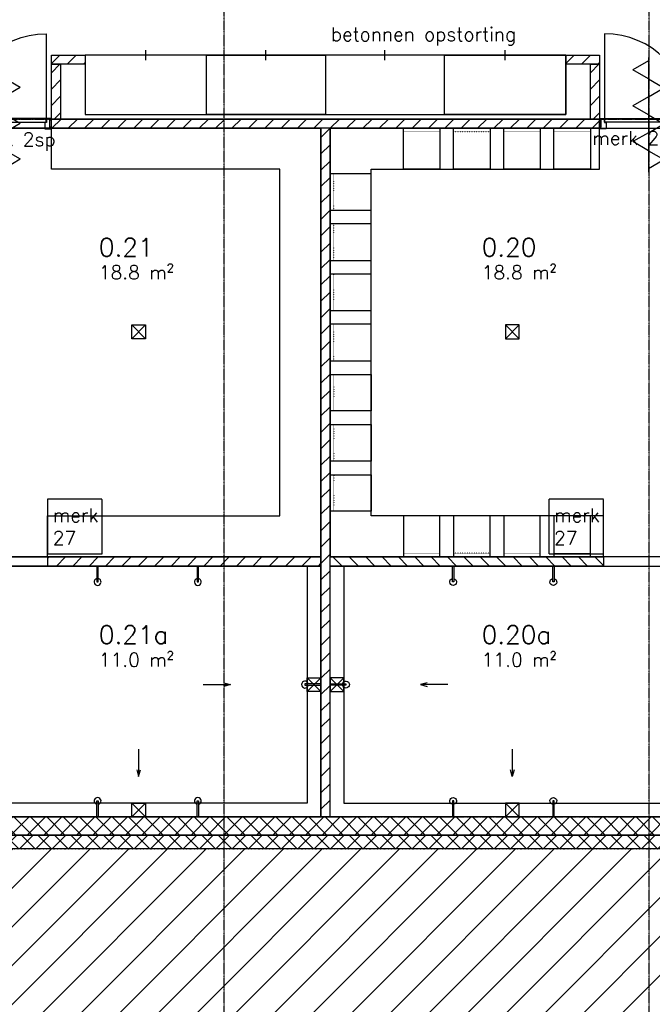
# Model space of a CAD drawing. Header units: millimetres. Extents: x -41560 to 117593, y -41642 to 17656.
# Tile 9 of 30: x -5203 to 1738, y -20560 to -9767. Entities that reach past the tile are written whole.
import ezdxf

# ---------------------------------------------------------------- set-up
doc = ezdxf.new("R2010")
doc.units = ezdxf.units.MM
doc.header["$LTSCALE"] = 0.5
for name, pattern in [('ACAD_ISO07W100', [3, 0, -3]), ('CENTER2', [28.575, 19.05, -3.175, 3.175, -3.175]), ('HIDDEN2', [4.7625, 3.175, -1.5875])]:
    doc.linetypes.add(name, pattern=pattern)
for name, color, linetype in [('arc. 9', 9, 'Continuous'), ('brandveiligheid', 9, 'Continuous'), ('detailaanduiding', 4, 'Continuous'), ('inrichting los', 7, 'ACAD_ISO07W100'), ('inrichting terrein', 7, 'ACAD_ISO07W100'), ('inrichting vast', 7, 'Continuous'), ('pen 0.05mm', 7, 'Continuous'), ('pen 0.10mm', 6, 'Continuous'), ('pen 0.15mm', 1, 'Continuous'), ('pen 0.20mm', 2, 'Continuous'), ('stramien', 9, 'CENTER2'), ('tekst 1.5mm', 210, 'Continuous'), ('tekst 2.0mm', 211, 'Continuous'), ('tekst 5.0mm', 201, 'Continuous')]:
    doc.layers.add(name, color=color, linetype=linetype)
doc.layers.add('hulplijn', color=140, linetype='Continuous', plot=False)
doc.layers.add('hulplijn opp', color=31, linetype='Continuous', plot=False)
doc.styles.add('1.5mm tekst', font='romans.shx', dxfattribs={"height": 1.5})
doc.styles.add('2.0mm tekst', font='romans.shx', dxfattribs={"height": 2})

# ---------------------------------------------------------------- blocks, each defined once
blk = doc.blocks.new('*U170')
at = {"layer": 'hulplijn'}
for points in [[(-5, -7), (-5, -107)], [(1039, -7), (1039, -107)]]:
    blk.add_lwpolyline(points, dxfattribs=at)
at = {"layer": 'pen 0.05mm'}
blk.add_lwpolyline([(982, -1042), (982, -112)], dxfattribs=at)
blk.add_arc((982, -112), 930, 180, 270, dxfattribs=at)
at = {"layer": 'pen 0.15mm'}
for points in [[(67, -69), (67, 0), (0, 0), (0, -17), (12, -17), (12, -97), (0, -97), (0, -114), (50, -114), (50, -69), (67, -69)], [(967, -69), (967, 0), (1034, 0), (1034, -17), (1022, -17), (1022, -97), (1034, -97), (1034, -114), (984, -114), (984, -69), (967, -69)]]:
    blk.add_lwpolyline(points, dxfattribs=at)
blk.add_lwpolyline([(982, -112), (52, -112), (52, -72), (982, -72)], close=True, dxfattribs=at)
blk = doc.blocks.new('kleedruimte XL')
at = {"layer": 'arc. 9'}
h = blk.add_hatch(dxfattribs=at)
h.set_pattern_fill('ANSI31', color=256, scale=40, style=0)
h.paths.add_polyline_path([(-3000, -4800), (0, -4800), (0, -4700), (-3000, -4700)])
at = {"layer": 'hulplijn'}
for points in [[(-4000, -4700), (0, -4700), (0, 0), (-4000, 0)], [(-4000, -7550), (0, -7550), (0, -4800), (-4000, -4800)]]:
    blk.add_lwpolyline(points, close=True, dxfattribs=at)
at = {"layer": 'pen 0.05mm'}
for p, q in [((-150, -6175), (0, -6025)), ((-150, -6025), (0, -6175)), ((-1293, -6100), (-993, -6100)), ((-2000, -6807), (-2000, -7107)), ((-2075, -7550), (-1925, -7400)), ((-2075, -7400), (-1925, -7550))]:
    blk.add_line(p, q, dxfattribs=at)
for points in [[(-2075, -2158), (-1925, -2158), (-1925, -2308), (-2075, -2308)], [(-4000, -7400), (-4000, -7550), (0, -7550), (0, -4800), (-150, -4800), (-150, -7400), (-3850, -7400), (-3850, -7400)], [(-2458, -4975), (-2443, -4975), (-2443, -4800), (-2458, -4800)], [(-1358, -4975), (-1343, -4975), (-1343, -4800), (-1358, -4800)], [(-150, -6025), (0, -6025), (0, -6175), (-150, -6175)], [(-175, -6092), (-175, -6108), (0, -6108), (0, -6092)], [(-2458, -7375), (-2443, -7375), (-2443, -7550), (-2458, -7550)], [(-2075, -7400), (-1925, -7400), (-1925, -7550), (-2075, -7550)], [(-1358, -7375), (-1343, -7375), (-1343, -7550), (-1358, -7550)]]:
    blk.add_lwpolyline(points, close=True, dxfattribs=at)
for points in [[(-1925, -2158), (-2075, -2308), (-2075, -2158), (-1925, -2308)], [(-1065, -6081), (-993, -6100), (-1065, -6119)], [(-2019, -7035), (-2000, -7107), (-1981, -7035)]]:
    blk.add_lwpolyline(points, dxfattribs=at)
for centre, start, end in [((-2450, -4975), 101.537, 78.463), ((-1350, -4975), 101.537, 78.463), ((-175, -6100), 11.537, 348.463), ((-2450, -7375), 281.537, 258.463), ((-1350, -7375), 281.537, 258.463)]:
    blk.add_arc(centre, 37.5, start, end, dxfattribs=at)
at = {"layer": 'pen 0.20mm'}
blk.add_lwpolyline([(-3000, -4800), (0, -4800), (0, -4700), (-3000, -4700)], close=True, dxfattribs=at)
at = {"layer": 'tekst 5.0mm', "xscale": -1, "rotation": 180}
blk.add_blockref('*U170', (-3995, -7), dxfattribs=at)
blk = doc.blocks.new('teamlockers_4x')
at = {"layer": 'pen 0.05mm'}
for points in [[(-2637, 0), (-1306, 0), (-1306, 650), (-2637, 650)], [(-1306, 650), (0, 650), (0, 0), (-1306, 0)], [(1306, 650), (0, 650), (0, 0), (1306, 0)], [(2637, 0), (1306, 0), (1306, 650), (2637, 650)]]:
    blk.add_lwpolyline(points, close=True, dxfattribs=at)
for points in [[(-1971.5, 595), (-1971.5, 705)], [(-653, 595), (-653, 705)], [(653, 595), (653, 705)], [(1971.5, 595), (1971.5, 705)]]:
    blk.add_lwpolyline(points, dxfattribs=at)
at = {"layer": 'pen 0.15mm'}
blk.add_lwpolyline([(-2637, 0), (2637, 0), (2637, 650), (-2637, 650)], close=True, dxfattribs=at)
blk = doc.blocks.new('*U158')
at = {"layer": 'tekst 1.5mm', "style": '1.5mm tekst'}
blk.add_attdef('OPPERVLAK', (0, -5), '', height=1.5, dxfattribs=at)
at = {"layer": 'tekst 2.0mm', "style": '2.0mm tekst'}
blk.add_attdef('RUIMTENUMMER', (0, -2.5), '', height=2, dxfattribs=at)
blk = doc.blocks.new('oppervlakte bgg-02')
at = {"layer": 'hulplijn opp'}
blk.add_lwpolyline([(-6118, 154), (-3288, 154), (-3288, -7333), (1212, -7333), (1212, -7696), (17562, -7696), (17562, -10156), (17212, -10156), (17212, -10856), (8612, -10856), (8612, -10856), (8612, -10856), (8612, -10856), (8612, -10956), (8612, -10956), (7212, -10956), (7212, -10156), (3702, -10156), (3702, -10856), (-13742, -10856)], dxfattribs=at)
for points in [[(-4398, -10956), (-398, -10956), (-398, -15656), (-4398, -15656)], [(-298, -10956), (3702, -10956), (3702, -15656), (-298, -15656)], [(-4398, -15756), (-1898, -15756), (-848, -15756), (-398, -15756), (-398, -18506), (-4398, -18506)], [(-298, -15756), (152, -15756), (1202, -15756), (3702, -15756), (3702, -18506), (-298, -18506)]]:
    blk.add_lwpolyline(points, close=True, dxfattribs=at)
at = {"xscale": 100, "yscale": 100, "zscale": 100}
for p, values in [((-2834, -12112), {'RUIMTENUMMER': '0.21', 'OPPERVLAK': '18.8 m²'}), ((1366, -12112), {'RUIMTENUMMER': '0.20', 'OPPERVLAK': '18.8 m²'}), ((-2834, -16359), {'RUIMTENUMMER': '0.21a', 'OPPERVLAK': '11.0 m²'}), ((1366, -16359), {'RUIMTENUMMER': '0.20a', 'OPPERVLAK': '11.0 m²'})]:
    blk.add_blockref('*U158', p, dxfattribs=at).add_auto_attribs(values)
blk = doc.blocks.new('1302-stramien-01')
at = {"layer": 'hulplijn'}
for points in [[(-350, 350), (42350, 350), (42350, -18810), (-350, -18810)], [(-200, 200), (42200, 200), (42200, -18660), (-200, -18660)], [(0, 0), (42000, 0), (42000, -18460), (0, -18460)]]:
    blk.add_lwpolyline(points, close=True, dxfattribs=at)
at = {"layer": 'stramien'}
for p, q in [((23330, -23329), (23330, 10339)), ((27990, -23329), (27990, 10339)), ((-13469, -10810), (52270, -10810)), ((-13469, -18460), (52270, -18460))]:
    blk.add_line(p, q, dxfattribs=at)
blk = doc.blocks.new('*U193')
at = {"layer": 'brandveiligheid'}
for p, q in [((3.15, 0), (4.13, 1.7)), ((5.12, 0), (4.13, 1.7)), ((7.08, 0), (8.07, 1.7)), ((9.05, 0), (8.07, 1.7)), ((11.02, 0), (12, 1.7)), ((12.99, 0), (12, 1.7)), ((0.79, 0), (13.38, 0)), ((0.79, 0), (13.38, 0)), ((3.15, 0), (2.16, -1.7)), ((5.12, 0), (6.1, -1.7)), ((7.08, 0), (6.1, -1.7)), ((9.05, 0), (10.03, -1.7)), ((1.18, 0), (2.16, -1.7)), ((11.02, 0), (10.03, -1.7))]:
    blk.add_line(p, q, dxfattribs=at)
blk = doc.blocks.new('zelfsluitend')
at = {"xscale": 100, "yscale": 100, "zscale": 100, "rotation": 270}
for p in [(20922, 8403), (27983, 8396)]:
    blk.add_blockref('*U193', p, dxfattribs=at)

msp = doc.modelspace()

# ---------------------------------------------------------------- hatches: boundary and pattern name
at = {"layer": 'arc. 9'}
h = msp.add_hatch(dxfattribs=at)
h.set_pattern_fill('ANSI31', color=256, scale=40, style=0)
h.set_pattern_definition([(45, (-13466, 1e-10), (-89.8026, 89.8026), [])])
h.paths.add_polyline_path([(-4853.9, -10155.7), (-4484.9, -10155.7), (-4484.9, -10255.7), (-4853.9, -10255.7)])
h = msp.add_hatch(dxfattribs=at)
h.set_pattern_fill('ANSI31', color=256, scale=40, style=0)
h.set_pattern_definition([(45, (-7823, 5e-11), (-89.8026, 89.8026), [])])
h.paths.add_polyline_path([(789.1, -10155.7), (1158.1, -10155.7), (1158.1, -10255.7), (789.1, -10255.7)])
h = msp.add_hatch(dxfattribs=at)
h.set_pattern_fill('ANSI31', color=256, scale=40, style=0)
h.set_pattern_definition([(45, (-76483.15, -175192.04), (-89.80256, 89.80256), [])])
h.paths.add_polyline_path([(-4753.9, -10855.7), (-4853.9, -10855.7), (-4853.9, -10255.7), (-4753.9, -10255.7)])
h = msp.add_hatch(dxfattribs=at)
h.set_pattern_fill('ANSI31', color=256, scale=40, style=0)
h.set_pattern_definition([(45, (-70571.15, -175192.04), (-89.80256, 89.80256), [])])
h.paths.add_polyline_path([(1158.1, -10855.7), (1058.1, -10855.7), (1058.1, -10255.7), (1158.1, -10255.7)])
h = msp.add_hatch(dxfattribs=at)
h.set_pattern_fill('ANSI31', color=256, scale=40, style=0)
h.paths.add_polyline_path([(1158.1, -10955.7), (-4853.9, -10955.7), (-4853.9, -10855.7), (1158.1, -10855.7)])
h = msp.add_hatch(dxfattribs=at)
h.set_pattern_fill('ANSI37', color=256, scale=40)
h.paths.add_polyline_path([(16042.1, -13765.7), (16042.1, -18855.7), (-26617.9, -18855.7), (-26617.9, -10965.7), (-26487.9, -10965.7), (-26487.9, -18705.7), (15912.1, -18705.7), (15912.1, -13765.7)])
h = msp.add_hatch(dxfattribs=at)
h.set_pattern_fill('ANSI37', color=256, scale=40)
h.set_pattern_definition([(45, (-1500, 0), (-89.80256, 89.80256), []), (135, (-1500, 0), (-89.80256, -89.80256), [])])
h.paths.add_polyline_path([(15712.1, -13765.7), (15712.1, -18505.7), (-26287.9, -18505.7), (-26287.9, -10965.7), (-26487.9, -10965.7), (-26487.9, -18705.7), (15912.1, -18705.7), (15912.1, -13765.7)])
h = msp.add_hatch(dxfattribs=at)
h.set_pattern_fill('ANSI31', color=256, scale=40, style=0)
h.paths.add_polyline_path([(-1897.9, -18505.7), (-1797.9, -18505.7), (-1797.9, -10955.7), (-1897.9, -10955.7)])
at = {"layer": 'inrichting terrein', "ltscale": 0.5}
h = msp.add_hatch(dxfattribs=at)
h.set_pattern_fill('_USER', color=256, scale=300, angle=45, style=0, pattern_type=0)
h.set_pattern_definition([(45, (0, 0), (-212.132, 212.132), [])])
h.paths.add_polyline_path([(16042.1, -15964.6), (23982.1, -17783.4), (23982.1, -20210.4), (24159.6, -21626.3), (23982.1, -26855.7), (18454.6, -26533.3), (13868.5, -26981.9), (8013.5, -26609.7), (1169.9, -27028.8), (-4490.2, -26702.4), (-7062.7, -26993.8), (-10634.4, -26692), (-14746.2, -26911.3), (-18207.4, -26855.7), (-26287.9, -24119), (-34626, -21295.1), (-34155.9, -18820.7), (-33629.1, -16048.2), (-33336.3, -14506.8), (-32865.9, -12030.7), (-26637.9, -12215.7), (-26637.9, -13655.7), (-26637.9, -18855.7), (16062.1, -18855.7), (16062.1, -17333)])

# ---------------------------------------------------------------- linework, layer by layer
at = {"layer": 'hulplijn opp'}
msp.add_lwpolyline([(-26637.9, 284.3), (16062.1, 284.3), (16062.3, -3885.7), (16212.1, -3885.7), (16212.1, -17333), (16062.1, -17344.4), (16062.1, -18855.7), (-26637.9, -18855.7)], close=True, dxfattribs=at)
at = {"layer": 'inrichting los'}
for points in [[(-591.9, -10955.7), (-591.9, -10995.7), (-991.9, -10995.7), (-991.9, -10955.7)], [(-41.9, -10955.7), (-41.9, -10995.7), (-441.9, -10995.7), (-441.9, -10955.7)], [(508.1, -10955.7), (508.1, -10995.7), (108.1, -10995.7), (108.1, -10955.7)], [(1058.1, -10955.7), (1058.1, -10995.7), (658.1, -10995.7), (658.1, -10955.7)], [(-1797.9, -11855.7), (-1757.9, -11855.7), (-1757.9, -11455.7), (-1797.9, -11455.7)], [(-1797.9, -12405.7), (-1757.9, -12405.7), (-1757.9, -12005.7), (-1797.9, -12005.7)], [(-1797.9, -12955.7), (-1757.9, -12955.7), (-1757.9, -12555.7), (-1797.9, -12555.7)], [(-1797.9, -13505.7), (-1757.9, -13505.7), (-1757.9, -13105.7), (-1797.9, -13105.7)], [(-1797.9, -13655.7), (-1757.9, -13655.7), (-1757.9, -14055.7), (-1797.9, -14055.7)], [(-1797.9, -14205.7), (-1757.9, -14205.7), (-1757.9, -14605.7), (-1797.9, -14605.7)], [(-1797.9, -14755.7), (-1757.9, -14755.7), (-1757.9, -15155.7), (-1797.9, -15155.7)], [(-591.9, -15655.7), (-591.9, -15615.7), (-991.9, -15615.7), (-991.9, -15655.7)], [(-41.9, -15655.7), (-41.9, -15615.7), (-441.9, -15615.7), (-441.9, -15655.7)], [(508.1, -15655.7), (508.1, -15615.7), (108.1, -15615.7), (108.1, -15655.7)], [(1058.1, -15655.7), (1058.1, -15615.7), (658.1, -15615.7), (658.1, -15655.7)]]:
    msp.add_lwpolyline(points, close=True, dxfattribs=at)
at = {"layer": 'inrichting terrein', "ltscale": 0.5}
msp.add_lwpolyline([(-26637.9, -18855.7), (16062.1, -18855.7), (16062.1, -17333), (16062.1, -17333), (16042.1, -15964.6), (23982.1, -17783.4), (23982.1, -20210.4), (24159.6, -21626.3), (23982.1, -26855.7), (18454.6, -26533.3), (13868.5, -26981.9), (8013.5, -26609.7), (1169.9, -27028.8), (-4490.2, -26702.4), (-7062.7, -26993.8)], dxfattribs=at)
at = {"layer": 'inrichting vast'}
for points in [[(-4853.9, -10955.7), (-1897.9, -10955.7), (-1897.9, -15655.7), (-4897.9, -15655.7), (-4897.9, -15205.7), (-2347.9, -15205.7), (-2347.9, -11405.7), (-4853.9, -11405.7)], [(1158.1, -10955.7), (-1797.9, -10955.7), (-1797.9, -15655.7), (1202.1, -15655.7), (1202.1, -15205.7), (-1347.9, -15205.7), (-1347.9, -11405.7), (1158.1, -11405.7)], [(-591.9, -10955.7), (-591.9, -11405.7), (-991.9, -11405.7), (-991.9, -10955.7)], [(-41.9, -10955.7), (-41.9, -11405.7), (-441.9, -11405.7), (-441.9, -10955.7)], [(508.1, -10955.7), (508.1, -11405.7), (108.1, -11405.7), (108.1, -10955.7)], [(1058.1, -10955.7), (1058.1, -11405.7), (658.1, -11405.7), (658.1, -10955.7)], [(-1797.9, -11855.7), (-1347.9, -11855.7), (-1347.9, -11455.7), (-1797.9, -11455.7)], [(-1797.9, -12405.7), (-1347.9, -12405.7), (-1347.9, -12005.7), (-1797.9, -12005.7)], [(-1797.9, -12955.7), (-1347.9, -12955.7), (-1347.9, -12555.7), (-1797.9, -12555.7)], [(-1797.9, -13505.7), (-1347.9, -13505.7), (-1347.9, -13105.7), (-1797.9, -13105.7)], [(-1797.9, -13655.7), (-1347.9, -13655.7), (-1347.9, -14055.7), (-1797.9, -14055.7)], [(-1797.9, -14205.7), (-1347.9, -14205.7), (-1347.9, -14605.7), (-1797.9, -14605.7)], [(-1797.9, -14755.7), (-1347.9, -14755.7), (-1347.9, -15155.7), (-1797.9, -15155.7)], [(-591.9, -15655.7), (-591.9, -15205.7), (-991.9, -15205.7), (-991.9, -15655.7)], [(-41.9, -15655.7), (-41.9, -15205.7), (-441.9, -15205.7), (-441.9, -15655.7)], [(508.1, -15655.7), (508.1, -15205.7), (108.1, -15205.7), (108.1, -15655.7)], [(1058.1, -15655.7), (1058.1, -15205.7), (658.1, -15205.7), (658.1, -15655.7)]]:
    msp.add_lwpolyline(points, close=True, dxfattribs=at)
at = {"layer": 'pen 0.05mm', "linetype": 'HIDDEN2'}
for points in [[(-4897.9, -15621.7), (-4297.9, -15621.7), (-4297.9, -15021.7), (-4897.9, -15021.7)], [(602.1, -15621.7), (1202.1, -15621.7), (1202.1, -15021.7), (602.1, -15021.7)]]:
    msp.add_lwpolyline(points, close=True, dxfattribs=at)
at = {"layer": 'pen 0.10mm'}
msp.add_lwpolyline([(16042.1, -13765.7), (16042.1, -18855.7), (-26617.9, -18855.7), (-26617.9, -10965.7), (-26487.9, -10965.7), (-26487.9, -18705.7), (15912.1, -18705.7), (15912.1, -13765.7)], close=True, dxfattribs=at)
at = {"layer": 'pen 0.20mm'}
for points in [[(-4853.9, -10155.7), (-4484.9, -10155.7), (-4484.9, -10255.7), (-4853.9, -10255.7)], [(789.1, -10155.7), (1158.1, -10155.7), (1158.1, -10255.7), (789.1, -10255.7)], [(-4753.9, -10855.7), (-4853.9, -10855.7), (-4853.9, -10255.7), (-4753.9, -10255.7)], [(1158.1, -10855.7), (1058.1, -10855.7), (1058.1, -10255.7), (1158.1, -10255.7)], [(1158.1, -10955.7), (-4853.9, -10955.7), (-4853.9, -10855.7), (1158.1, -10855.7)], [(15712.1, -13765.7), (15712.1, -18505.7), (-26287.9, -18505.7), (-26287.9, -10965.7), (-26487.9, -10965.7), (-26487.9, -18705.7), (15912.1, -18705.7), (15912.1, -13765.7)], [(-1897.9, -18505.7), (-1797.9, -18505.7), (-1797.9, -10955.7), (-1897.9, -10955.7)]]:
    msp.add_lwpolyline(points, close=True, dxfattribs=at)

# ---------------------------------------------------------------- block references
for name, p in [('oppervlakte bgg-02', (-1500, 0)), ('1302-stramien-01', (-26287.9, -45.7)), ('kleedruimte XL', (-1897.9, -10955.7)), ('teamlockers_4x', (-1847.9, -10805.7))]:
    msp.add_blockref(name, p)
at = {"xscale": -1}
msp.add_blockref('kleedruimte XL', (-1797.9, -10955.7), dxfattribs=at)
at = {"layer": 'detailaanduiding'}
msp.add_blockref('zelfsluitend', (-26287.9, -18497), dxfattribs=at)

# ---------------------------------------------------------------- texts
at = {"layer": 'tekst 1.5mm', "char_height": 150, "attachment_point": 1, "style": '1.5mm tekst'}
for s, insert, width in [('betonnen opstorting', (-1788.4, -9851.2), 2481.963), ('merk 2sp', (-5773.6, -11003.3), 1145.268), ('merk 2', (1079.5, -10988.8), 1145.268)]:
    msp.add_mtext(s, dxfattribs=dict(at, insert=insert, width=width))
for insert in [(-4840.4, -15123.5), (659.6, -15123.5)]:
    msp.add_mtext_dynamic_manual_height_columns('merk 27', width=524.932, gutter_width=750, heights=[0], dxfattribs=dict(at, insert=insert))

doc.saveas('drawing.dxf')
